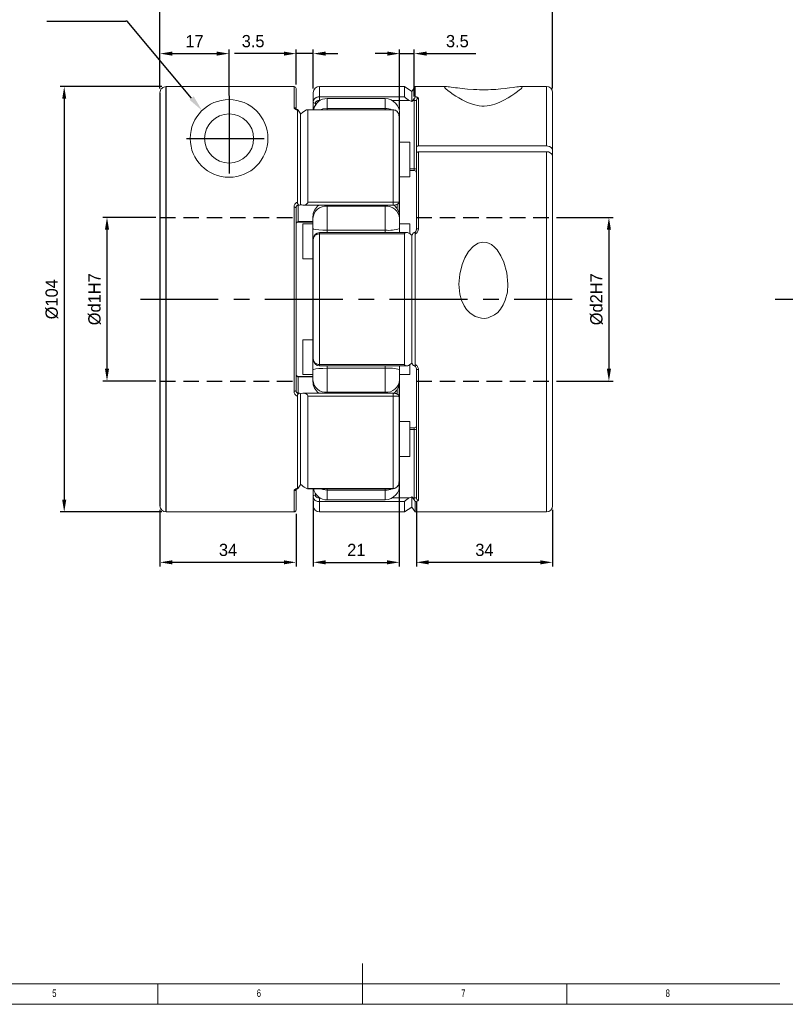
# Model space of a CAD drawing. Header units: millimetres. Extents: x 5 to 589, y 5 to 415.
# Tile 2 of 4: x 213 to 400, y 5 to 246. Entities that reach past the tile are written whole.
import ezdxf

# ---------------------------------------------------------------- set-up
doc = ezdxf.new("R2010")
doc.units = ezdxf.units.MM
doc.header["$LTSCALE"] = 3
doc.header["$PDSIZE"] = -1
doc.linetypes.add('CENTER', pattern=[10.16, 6.35, -1.27, 1.27, -1.27])
doc.linetypes.add('HIDDEN', pattern=[1.905, 1.27, -0.635])
doc.styles.add('SLDTEXTSTYLE0', font='TXT', dxfattribs={"width": 0.75})
doc.dimstyles.new('ISO-25', dxfattribs={"dimtxt": 2.5, "dimasz": 2.5, "dimexe": 1.25, "dimexo": 0.625, "dimtad": 1, "dimtxsty": 'Standard', "dimcen": 2.5, "dimadec": 0, "dimazin": 0, "dimtfac": 1, "dimtmove": 0, "dimatfit": 3, "dimfxl": 0, "dimarcsym": 0})

# ---------------------------------------------------------------- blocks, each defined once
blk = doc.blocks.new('*D3')
at = {"color": 1, "lineweight": -2}
for p, q in [((246.5, 197.37), (233.55, 197.37)), ((234.55, 194.37), (234.55, 160.37)), ((246.5, 157.37), (233.55, 157.37))]:
    blk.add_line(p, q, dxfattribs=at)
at = {"color": 1}
for points in [[(234.05, 194.37), (235.05, 194.37), (234.55, 197.37)], [(234.05, 160.37), (235.05, 160.37), (234.55, 157.37)]]:
    blk.add_solid(points, dxfattribs=at)
at = {"layer": 'Defpoints', "color": 0}
for p in [(247.5, 197.37), (234.55, 157.37), (247.5, 157.37)]:
    blk.add_point(p, dxfattribs=at)
at = {"color": 0, "insert": (231.53, 177.37), "char_height": 3, "attachment_point": 5, "rotation": 90}
blk.add_mtext('%%Cd1H7', dxfattribs=at)
blk = doc.blocks.new('*D4')
at = {"color": 1, "lineweight": -2}
for p, q in [((344.5, 197.37), (358.29, 197.37)), ((357.29, 194.37), (357.29, 160.37)), ((344.5, 157.37), (358.29, 157.37))]:
    blk.add_line(p, q, dxfattribs=at)
at = {"color": 1}
for points in [[(356.79, 194.37), (357.79, 194.37), (357.29, 197.37)], [(356.79, 160.37), (357.79, 160.37), (357.29, 157.37)]]:
    blk.add_solid(points, dxfattribs=at)
at = {"layer": 'Defpoints', "color": 0}
for p in [(343.5, 197.37), (343.5, 157.37), (357.29, 157.37)]:
    blk.add_point(p, dxfattribs=at)
at = {"color": 0, "insert": (354.27, 177.37), "char_height": 3, "attachment_point": 5, "rotation": 90}
blk.add_mtext('%%cd2H7', dxfattribs=at)
blk = doc.blocks.new('*D5')
at = {"color": 1, "lineweight": -2}
for p, q in [((248, 229.37), (223.09, 229.37)), ((224.09, 226.37), (224.09, 128.38)), ((248, 125.38), (223.09, 125.38))]:
    blk.add_line(p, q, dxfattribs=at)
at = {"color": 1}
for points in [[(223.59, 226.37), (224.59, 226.37), (224.09, 229.37)], [(223.59, 128.38), (224.59, 128.38), (224.09, 125.38)]]:
    blk.add_solid(points, dxfattribs=at)
at = {"layer": 'Defpoints', "color": 0}
for p in [(249, 229.37), (224.09, 125.38), (249, 125.38)]:
    blk.add_point(p, dxfattribs=at)
at = {"color": 0, "insert": (221.07, 177.37), "char_height": 3, "attachment_point": 5, "rotation": 90}
blk.add_mtext('%%c104', dxfattribs=at)
blk = doc.blocks.new('*D6')
at = {"color": 1, "lineweight": -2}
for p, q in [((247.5, 125.88), (247.5, 112.05)), ((280.8, 124.88), (280.8, 112.05)), ((277.8, 113.05), (250.5, 113.05))]:
    blk.add_line(p, q, dxfattribs=at)
at = {"color": 1}
for points in [[(250.5, 113.55), (250.5, 112.55), (247.5, 113.05)], [(277.8, 113.55), (277.8, 112.55), (280.8, 113.05)]]:
    blk.add_solid(points, dxfattribs=at)
at = {"layer": 'Defpoints', "color": 0}
for p in [(247.5, 126.88), (280.8, 125.88), (247.5, 113.05)]:
    blk.add_point(p, dxfattribs=at)
at = {"color": 0, "insert": (264.15, 116.08), "char_height": 3, "attachment_point": 5}
blk.add_mtext('34', dxfattribs=at)
blk = doc.blocks.new('*D7')
at = {"color": 1, "lineweight": -2}
for p, q in [((310.2, 127.78), (310.2, 112.05)), ((343.5, 125.88), (343.5, 112.05)), ((340.5, 113.05), (313.2, 113.05))]:
    blk.add_line(p, q, dxfattribs=at)
at = {"color": 1}
for points in [[(313.2, 113.55), (313.2, 112.55), (310.2, 113.05)], [(340.5, 113.55), (340.5, 112.55), (343.5, 113.05)]]:
    blk.add_solid(points, dxfattribs=at)
at = {"layer": 'Defpoints', "color": 0}
for p in [(310.2, 128.78), (343.5, 126.88), (310.2, 113.05)]:
    blk.add_point(p, dxfattribs=at)
at = {"color": 0, "insert": (326.85, 116.08), "char_height": 3, "attachment_point": 5}
blk.add_mtext('34', dxfattribs=at)
blk = doc.blocks.new('*D8')
at = {"color": 1, "lineweight": -2}
for p, q in [((247.5, 228.87), (247.5, 250.04)), ((250.5, 249.04), (340.5, 249.04)), ((343.5, 228.88), (343.5, 250.04))]:
    blk.add_line(p, q, dxfattribs=at)
at = {"color": 1}
for points in [[(250.5, 249.54), (250.5, 248.54), (247.5, 249.04)], [(340.5, 249.54), (340.5, 248.54), (343.5, 249.04)]]:
    blk.add_solid(points, dxfattribs=at)
at = {"layer": 'Defpoints', "color": 0}
for p in [(343.5, 249.04), (247.5, 227.87), (343.5, 227.88)]:
    blk.add_point(p, dxfattribs=at)
at = {"color": 0, "insert": (295.5, 252.06), "char_height": 3, "attachment_point": 5}
blk.add_mtext('94', dxfattribs=at)
blk = doc.blocks.new('*D9')
at = {"color": 1, "lineweight": -2}
for p, q in [((280.8, 229.87), (280.8, 238.42)), ((285, 228.88), (285, 238.42)), ((277.8, 237.42), (265.76, 237.42)), ((285, 237.42), (280.8, 237.42)), ((288, 237.42), (291, 237.42))]:
    blk.add_line(p, q, dxfattribs=at)
at = {"color": 1}
for points in [[(277.8, 237.92), (277.8, 236.92), (280.8, 237.42)], [(288, 237.92), (288, 236.92), (285, 237.42)]]:
    blk.add_solid(points, dxfattribs=at)
at = {"layer": 'Defpoints', "color": 0}
for p in [(280.8, 237.42), (280.8, 228.87), (285, 227.88)]:
    blk.add_point(p, dxfattribs=at)
at = {"color": 0, "insert": (270.28, 240.45), "char_height": 3, "attachment_point": 5}
blk.add_mtext('3.5', dxfattribs=at)
blk = doc.blocks.new('*D10')
at = {"color": 1, "lineweight": -2}
for p, q in [((306.11, 223.74), (306.11, 238.42)), ((309.7, 226.97), (309.7, 238.42)), ((303.11, 237.42), (300.11, 237.42)), ((306.11, 237.42), (309.7, 237.42)), ((312.7, 237.42), (324.75, 237.42))]:
    blk.add_line(p, q, dxfattribs=at)
at = {"color": 1}
for points in [[(303.11, 237.92), (303.11, 236.92), (306.11, 237.42)], [(312.7, 237.92), (312.7, 236.92), (309.7, 237.42)]]:
    blk.add_solid(points, dxfattribs=at)
at = {"layer": 'Defpoints', "color": 0}
for p in [(309.7, 237.42), (309.7, 225.97), (306.11, 222.74)]:
    blk.add_point(p, dxfattribs=at)
at = {"color": 0, "insert": (320.23, 240.45), "char_height": 3, "attachment_point": 5}
blk.add_mtext('3.5', dxfattribs=at)
blk = doc.blocks.new('*D11')
at = {"color": 1, "lineweight": -2}
for p, q in [((306.03, 131.91), (306.03, 112.05)), ((285, 128.07), (285, 112.05)), ((288, 113.05), (303.03, 113.05))]:
    blk.add_line(p, q, dxfattribs=at)
at = {"color": 1}
for points in [[(288, 113.55), (288, 112.55), (285, 113.05)], [(303.03, 113.55), (303.03, 112.55), (306.03, 113.05)]]:
    blk.add_solid(points, dxfattribs=at)
at = {"layer": 'Defpoints', "color": 0}
for p in [(306.03, 132.91), (285, 129.07), (306.03, 113.05)]:
    blk.add_point(p, dxfattribs=at)
at = {"color": 0, "insert": (295.52, 116.08), "char_height": 3, "attachment_point": 5}
blk.add_mtext('21', dxfattribs=at)
blk = doc.blocks.new('*D12')
at = {"color": 1, "lineweight": -2}
for p, q in [((247.5, 228.87), (247.5, 238.42)), ((264.4, 227.18), (264.4, 238.42)), ((250.5, 237.42), (261.4, 237.42))]:
    blk.add_line(p, q, dxfattribs=at)
at = {"color": 1}
for points in [[(250.5, 237.92), (250.5, 236.92), (247.5, 237.42)], [(261.4, 237.92), (261.4, 236.92), (264.4, 237.42)]]:
    blk.add_solid(points, dxfattribs=at)
at = {"layer": 'Defpoints', "color": 0}
for p in [(264.4, 237.42), (247.5, 227.87), (264.4, 226.18)]:
    blk.add_point(p, dxfattribs=at)
at = {"color": 0, "insert": (255.95, 240.45), "char_height": 3, "attachment_point": 5}
blk.add_mtext('17', dxfattribs=at)

msp = doc.modelspace()

# ---------------------------------------------------------------- linework, layer by layer
at = {"color": 1, "linetype": 'ByBlock', "lineweight": -2}
msp.add_line((239.5182, 245.3129), (239.1582, 245.3129), dxfattribs=at)
at = {"color": 7, "linetype": 'Continuous', "lineweight": 15}
for p, q in [((249.0047, 229.3672), (280.3047, 229.3672)), ((280.3047, 224.25), (280.3047, 229.3672)), ((280.8047, 223.8558), (280.8047, 228.8671)), ((307.3132, 229.3768), (286.5047, 229.3768)), ((286.5047, 229.3768), (286.5047, 226.8677)), ((309.1047, 228.1768), (307.3132, 229.3768)), ((307.3132, 229.3768), (307.3132, 226.8677)), ((309.9085, 229.3768), (309.1047, 228.1768)), ((317.4645, 229.3768), (309.9085, 229.3768)), ((342.0047, 229.3768), (335.7605, 229.3768)), ((342.0047, 229.3768), (342.0047, 214.8467)), ((285.0047, 225.6847), (285.0047, 227.8768)), ((286.5047, 226.8677), (286.5047, 225.9656)), ((286.5047, 226.8677), (307.3132, 226.8677)), ((288.4047, 224.0227), (288.4047, 226.4504)), ((288.4047, 226.4504), (302.6047, 226.4504)), ((302.6047, 224.0227), (302.6047, 226.4504)), ((309.7047, 226.4348), (309.7047, 225.9656)), ((310.7047, 226.4413), (310.7047, 214.8467)), ((285.5047, 224.668), (285.5047, 225.273)), ((302.6047, 224.0227), (288.4047, 224.0227)), ((288.4047, 223.711), (288.4047, 224.0227)), ((302.6047, 223.711), (302.6047, 224.0227)), ((304.2943, 225.9656), (308.5436, 225.9656)), ((308.5436, 225.9656), (309.1047, 225.7057)), ((309.3565, 225.9656), (309.7047, 225.9656)), ((309.7047, 209.2343), (309.7047, 225.9656)), ((282.4659, 223.0943), (281.9047, 222.6176)), ((304.5047, 223.711), (283.6096, 223.711)), ((283.6963, 201.0884), (283.6963, 223.656)), ((304.5047, 223.656), (283.6963, 223.656)), ((304.5047, 223.656), (304.5047, 223.711)), ((304.5047, 201.0884), (304.5047, 223.656)), ((306.0047, 221.9423), (306.0047, 201.1289)), ((306.1047, 221.5631), (306.1047, 222.5878)), ((306.1047, 200.8347), (306.1047, 221.5631)), ((308.6047, 215.8103), (306.1047, 215.8103)), ((308.6047, 213.1867), (308.6047, 215.8103)), ((310.2047, 214.493), (310.2047, 194.2887)), ((342.0047, 214.8467), (310.7047, 214.8467)), ((308.6047, 207.3103), (308.6047, 213.1867)), ((310.7047, 213.4324), (342.0047, 213.4324)), ((342.0047, 213.4324), (342.0047, 125.3768)), ((343.5047, 192.7039), (343.5047, 213.7858)), ((306.1047, 207.3103), (308.6047, 207.3103)), ((306.1047, 203.3768), (306.1047, 207.3103)), ((309.7047, 209.2343), (308.6047, 209.2343)), ((308.6047, 208.8069), (309.7047, 208.8069)), ((309.7047, 208.8069), (309.7047, 209.2343)), ((306.1047, 201.8927), (306.1047, 203.3768)), ((280.8047, 198.0526), (280.8047, 199.8395)), ((281.3047, 200.3604), (281.3047, 200.5385)), ((281.3047, 200.3604), (281.587, 200.3604)), ((281.3047, 200.3604), (281.3047, 196.3495)), ((282.6217, 200.3604), (304.5047, 200.3604)), ((283.6963, 201.0884), (304.5047, 201.0884)), ((288.4047, 200.1314), (288.4047, 200.3604)), ((288.4047, 194.2704), (288.4047, 200.1314)), ((302.6047, 200.1314), (288.4047, 200.1314)), ((302.6047, 200.1314), (302.6047, 200.3604)), ((302.6047, 194.2704), (302.6047, 200.1314)), ((304.5047, 201.0884), (304.5047, 200.3636)), ((304.5047, 200.3636), (304.5047, 200.3604)), ((305.5047, 200.6216), (305.5047, 199.4864)), ((306.1047, 195.7861), (306.1047, 200.8347)), ((280.8047, 199.6749), (280.8047, 155.0787)), ((280.8047, 198.0526), (280.8047, 195.7945)), ((284.9047, 197.5268), (284.9047, 197.1286)), ((306.1047, 197.1286), (306.1047, 197.5268)), ((280.8047, 195.7507), (280.8047, 159.0029)), ((284.9047, 196.3495), (281.3047, 196.3495)), ((281.3047, 196.3495), (281.3047, 196.2507)), ((281.3047, 196.2507), (284.9047, 196.2507)), ((284.9047, 195.7861), (282.4047, 195.7861)), ((282.4047, 195.7861), (282.4047, 187.2861)), ((284.9047, 197.1286), (284.9047, 194.6546)), ((284.9047, 196.2507), (284.9047, 195.7861)), ((306.1047, 194.6546), (306.1047, 197.1286)), ((308.6047, 195.7861), (306.1047, 195.7861)), ((308.6047, 193.42), (308.6047, 195.7861)), ((284.9047, 194.6546), (284.9047, 185.6525)), ((307.8284, 193.6811), (286.5047, 193.681)), ((286.5047, 193.3345), (286.5047, 193.681)), ((286.5047, 193.3345), (286.5047, 161.4191)), ((307.3132, 193.3345), (286.5047, 193.3345)), ((302.6047, 194.2704), (288.4047, 194.2704)), ((288.4047, 193.6811), (288.4047, 194.2704)), ((302.6047, 193.6811), (302.6047, 194.2704)), ((306.1047, 193.6811), (306.1047, 194.6546)), ((307.3132, 193.3345), (307.3132, 161.4191)), ((309.7047, 193.6809), (309.7047, 193.6792)), ((343.5047, 163.4639), (343.5047, 192.7121)), ((285.0047, 162.6595), (285.0047, 192.0941)), ((282.4047, 187.2861), (284.9047, 187.2861)), ((284.9047, 186.0355), (284.9047, 168.7181)), ((284.9047, 169.1011), (284.9047, 160.099)), ((284.9047, 167.4675), (282.4047, 167.4675)), ((282.4047, 167.4675), (282.4047, 158.9675)), ((286.5047, 161.4191), (307.3132, 161.4191)), ((286.5047, 161.4191), (286.5047, 161.0725)), ((308.5436, 161.3112), (309.1047, 161.7256)), ((308.6047, 158.9675), (308.6047, 161.3435)), ((343.5047, 162.0497), (343.5047, 163.4639)), ((343.5047, 156.6768), (343.5047, 162.0497)), ((280.8047, 158.9133), (280.8047, 156.701)), ((282.4047, 158.9675), (284.9047, 158.9675)), ((284.9047, 160.099), (284.9047, 157.625)), ((284.9047, 158.9675), (284.9047, 158.5029)), ((286.5047, 161.0725), (307.8286, 161.0725)), ((288.4047, 160.4831), (288.4047, 161.0725)), ((288.4047, 154.6222), (288.4047, 160.4831)), ((302.6047, 160.4831), (288.4047, 160.4831)), ((302.6047, 160.4831), (302.6047, 161.0725)), ((302.6047, 154.6222), (302.6047, 160.4831)), ((306.1047, 160.099), (306.1047, 161.0725)), ((306.1047, 157.625), (306.1047, 160.099)), ((306.1047, 158.9675), (308.6047, 158.9675)), ((306.1047, 153.9189), (306.1047, 158.9675)), ((309.6775, 161.0725), (309.7047, 161.0726)), ((309.7047, 161.0744), (309.7047, 161.0726)), ((310.2047, 156.6768), (310.2047, 160.4062)), ((310.2047, 128.784), (310.2047, 160.3183)), ((280.8047, 155.0787), (280.8047, 156.701)), ((284.9047, 158.5029), (281.3047, 158.5029)), ((281.3047, 158.5029), (281.3047, 158.4041)), ((281.3047, 158.4041), (281.3047, 154.3932)), ((281.3047, 158.4041), (284.9047, 158.4041)), ((284.9047, 157.625), (284.9047, 157.2268)), ((306.1047, 157.2268), (306.1047, 157.625)), ((281.5871, 154.3932), (281.3047, 154.3932)), ((281.3047, 154.3898), (281.3047, 154.3932)), ((281.3047, 154.2151), (281.3047, 154.3898)), ((304.5047, 154.3932), (282.6156, 154.3932)), ((302.6047, 154.6222), (288.4047, 154.6222)), ((288.4047, 154.3932), (288.4047, 154.6222)), ((302.6047, 154.3932), (302.6047, 154.6222)), ((304.5047, 154.39), (304.5047, 154.3932)), ((304.5047, 153.6652), (304.5047, 154.39)), ((305.5047, 155.2672), (305.5047, 154.1042)), ((283.6963, 153.6652), (304.5047, 153.6652)), ((283.6963, 131.0976), (283.6963, 153.6652)), ((304.5047, 131.0976), (304.5047, 153.6652)), ((306.0047, 153.6246), (306.0047, 132.8113)), ((306.1047, 133.1905), (306.1047, 153.9189)), ((306.1047, 151.3768), (306.1047, 152.8609)), ((306.1047, 147.4433), (306.1047, 151.3768)), ((308.6047, 147.4433), (306.1047, 147.4433)), ((308.6047, 144.8197), (308.6047, 147.4433)), ((309.7047, 145.9467), (308.6047, 145.9467)), ((308.6047, 145.5193), (309.7047, 145.5193)), ((308.6047, 138.9433), (308.6047, 144.8197)), ((309.7047, 145.5193), (309.7047, 145.9467)), ((309.7047, 128.788), (309.7047, 145.5193)), ((343.5047, 126.8768), (343.5047, 141.6679)), ((306.1047, 138.9433), (308.6047, 138.9433)), ((306.1047, 132.1658), (306.1047, 133.1905)), ((280.8047, 130.9543), (280.8047, 125.8768)), ((283.6116, 131.0426), (304.5047, 131.0426)), ((304.5047, 131.0976), (283.6963, 131.0976)), ((285.5047, 129.4805), (285.5047, 130.0014)), ((288.4047, 130.7309), (288.4047, 131.0426)), ((302.6047, 130.7309), (288.4047, 130.7309)), ((288.4047, 128.3032), (288.4047, 130.7309)), ((302.6047, 130.7309), (302.6047, 131.0426)), ((302.6047, 128.3032), (302.6047, 130.7309)), ((304.5047, 131.0976), (304.5047, 131.0426)), ((285.0047, 126.8768), (285.0047, 129.0689)), ((286.5047, 127.8859), (286.5047, 128.788)), ((286.5047, 127.8859), (307.3132, 127.8859)), ((286.5047, 127.8859), (286.5047, 125.3768)), ((302.6047, 128.3032), (288.4047, 128.3032)), ((308.5436, 128.788), (304.2584, 128.788)), ((307.3132, 127.8859), (307.3132, 125.3768)), ((309.1047, 129.0479), (308.5436, 128.788)), ((309.7047, 128.788), (309.3565, 128.788)), ((309.7047, 128.788), (309.7047, 128.3188)), ((309.9085, 127.8944), (309.9085, 125.3768)), ((249.0047, 125.3768), (280.3047, 125.3768)), ((286.5047, 125.3768), (307.3132, 125.3768)), ((307.3132, 125.3768), (309.1047, 126.5768)), ((309.1047, 126.5768), (309.9085, 125.3768)), ((309.9085, 125.3768), (342.0047, 125.3768))]:
    msp.add_line(p, q, dxfattribs=at)
for p, q in [((249.0047, 125.3768), (249.0047, 229.3672)), ((247.5047, 227.8669), (247.5047, 126.8768))]:
    msp.add_line(p, q)
at = {"color": 1, "linetype": 'CENTER'}
for p, q in [((264.4047, 227.1268), (264.4047, 206.2268)), ((253.9547, 216.6768), (274.8547, 216.6768)), ((242.7047, 177.3718), (348.3047, 177.3718)), ((397.9722, 177.3768), (512.3722, 177.3768))]:
    msp.add_line(p, q, dxfattribs=at)
at = {"color": 5, "linetype": 'HIDDEN'}
for p, q in [((247.5047, 197.3718), (281.3047, 197.3718)), ((310.2047, 197.3718), (343.5047, 197.3718)), ((247.5047, 157.3718), (281.3047, 157.3718)), ((310.2047, 157.3718), (343.5047, 157.3718))]:
    msp.add_line(p, q, dxfattribs=at)
at = {"color": 7, "linetype": 'Continuous', "lineweight": 0}
for p, q in [((297, 5), (297, 15)), ((10, 10), (399.0549, 10)), ((247, 5), (247, 10)), ((347, 5), (347, 10)), ((5, 5), (589, 5))]:
    msp.add_line(p, q, dxfattribs=at)
at = {"color": 1, "linetype": 'ByBlock', "lineweight": -2}
for points in [[(219.8249, 245.3129), (239.1582, 245.3129)], [(255.2327, 226.5616), (239.5182, 245.3129)]]:
    msp.add_lwpolyline(points, dxfattribs=at)
at = {"color": 7, "linetype": 'Continuous', "lineweight": 15, "flags": 128}
for points in [[(309.9085, 229.3768), (309.9085, 229.3558), (309.9085, 229.1881), (309.9085, 228.8533), (309.9085, 228.3523), (309.9085, 227.6869), (309.9085, 226.8592)], [(336.1047, 229.2442), (336.0267, 229.0744), (335.8021, 228.8354), (335.438, 228.5247), (334.9462, 228.1482), (334.3234, 227.7039), (333.5757, 227.2021), (332.6836, 226.6439), (331.6326, 226.0477), (331.1363, 225.7929), (330.5993, 225.5391), (330.008, 225.2888), (329.3551, 225.0515), (328.792, 224.8828), (328.1734, 224.7388), (327.5152, 224.636), (326.7967, 224.5856), (326.1773, 224.5949), (325.551, 224.6538), (324.1995, 224.9439), (323.6685, 225.1146), (322.7014, 225.4984), (322.2598, 225.702), (321.3738, 226.1572), (320.5859, 226.6079), (319.8752, 227.0467), (319.2434, 227.4602), (318.4964, 227.9786), (317.8937, 228.428), (317.4415, 228.8041), (317.1705, 229.0912), (317.1047, 229.2442), (317.1539, 229.3276), (317.3095, 229.3705), (317.5898, 229.3727), (318.0097, 229.3343), (318.3459, 229.2916), (318.7451, 229.2358), (319.2172, 229.1677), (319.7613, 229.0901), (320.2538, 229.0226), (320.7951, 228.9527), (321.3937, 228.8816), (322.0418, 228.8124), (322.7086, 228.7502), (324.1761, 228.6472), (324.9692, 228.6112), (325.6455, 228.5916), (327.0427, 228.5834), (327.7531, 228.596), (328.3889, 228.6169), (329.6412, 228.6842), (330.2487, 228.7292), (330.8308, 228.7798), (331.927, 228.8943), (332.435, 228.9553), (332.9438, 229.021), (333.8499, 229.1471), (334.2446, 229.2041), (334.7412, 229.2748), (335.1556, 229.3291), (335.4943, 229.3641), (335.7541, 229.3768), (335.9109, 229.3693), (336.0199, 229.345), (336.0839, 229.3033), (336.1047, 229.2442)], [(309.1047, 228.1768), (309.1047, 228.1562), (309.1047, 227.9916), (309.1047, 227.6629), (309.1047, 227.1712), (309.1047, 226.5181), (309.1047, 225.7057)], [(281.1551, 223.7191), (281.0354, 223.7392), (280.8653, 223.8013), (280.7807, 223.8774), (280.7696, 223.9652)], [(288.4047, 224.0227), (287.3233, 223.9023), (286.7848, 223.711)], [(281.101, 223.6687), (281.1134, 223.7148), (281.1521, 223.7198), (281.2077, 223.6859), (281.3047, 223.5936)], [(281.101, 201.0635), (281.101, 203.6537), (281.101, 206.1591), (281.101, 208.5716), (281.101, 210.8835), (281.101, 213.0872), (281.101, 215.1758), (281.101, 217.1424), (281.101, 218.9807), (281.101, 220.6848), (281.101, 222.2491), (281.101, 223.6687)], [(281.9047, 200.4834), (281.9047, 203.0207), (281.9047, 205.4749), (281.9047, 207.838), (281.9047, 210.1024), (281.9047, 212.2607), (281.9047, 214.3059), (281.9047, 216.2313), (281.9047, 218.0309), (281.9047, 219.6986), (281.9047, 221.2292), (281.9047, 222.6176)], [(283.6963, 223.656), (283.682, 223.692), (283.6436, 223.7088), (283.5457, 223.7033), (283.3408, 223.6372), (282.9625, 223.4444), (282.6123, 223.211), (282.4659, 223.0943)], [(310.2047, 214.493), (310.2329, 214.6101), (310.3143, 214.714), (310.4398, 214.7929), (310.5951, 214.838), (310.7047, 214.8467)], [(343.5047, 213.7858), (343.4202, 214.137), (343.1759, 214.4486), (342.7996, 214.6854), (342.3337, 214.8208), (342.0047, 214.8467)], [(310.7047, 213.4324), (310.5393, 213.4125), (310.3924, 213.355), (310.2808, 213.2663), (310.217, 213.1565), (310.2047, 213.0788)], [(310.7047, 213.4324), (310.7047, 211.3744), (310.7047, 209.2189), (310.7047, 206.972), (310.7047, 204.6402), (310.7047, 202.2302), (310.7047, 199.7489), (310.7047, 197.2034), (310.7047, 194.601)], [(342.0047, 213.4324), (342.5012, 213.3727), (342.9416, 213.2001), (343.2765, 212.9341), (343.4681, 212.6047), (343.5047, 212.3716)], [(280.3047, 154.8623), (280.3047, 157.5198), (280.3047, 160.2395), (280.3047, 163.013), (280.3047, 165.8314), (280.3047, 168.6859), (280.3047, 171.5677), (280.3047, 174.4677), (280.3047, 177.3768), (280.3047, 180.2859), (280.3047, 183.1859), (280.3047, 186.0677), (280.3047, 188.9222), (280.3047, 191.7406), (280.3047, 194.5141), (280.3047, 197.2338), (280.3047, 199.8913)], [(280.8047, 199.6749), (280.7951, 199.7171), (280.7667, 199.7577), (280.7205, 199.7951), (280.6583, 199.8279), (280.5825, 199.8549), (280.4961, 199.8749), (280.4023, 199.8872), (280.3047, 199.8913)], [(280.7696, 199.7545), (280.9295, 200.1415), (281.0863, 200.2919)], [(281.3047, 200.5385), (281.3724, 200.4652), (281.4444, 200.4087), (281.5094, 200.3756), (281.5742, 200.3608), (281.6146, 200.3626), (281.653, 200.3742)], [(282.4659, 200.3742), (282.7813, 200.3748), (283.2226, 200.5278), (283.4543, 200.6848), (283.6149, 200.8604), (283.6698, 200.9621), (283.6957, 201.0704), (283.6963, 201.0884)], [(304.5047, 200.3637), (304.8406, 200.3824), (305.1382, 200.43), (305.5974, 200.597), (305.8799, 200.8461), (305.9813, 201.1283)], [(306.1047, 200.8347), (306.1047, 200.8356), (306.0934, 200.8757), (306.045, 200.9284), (305.9629, 200.9771)], [(306.0047, 198.0193), (306.0047, 198.5497), (306.0047, 199.0859), (306.0047, 199.335), (306.0047, 199.4547), (306.0047, 199.5133), (306.0047, 199.5279), (306.0047, 199.5315), (306.0047, 199.5333), (306.0047, 199.5334), (306.0047, 199.5335), (306.0047, 199.5335), (306.0047, 199.5335), (306.0047, 199.5335), (306.0047, 199.5405), (306.0047, 199.5877), (306.0047, 199.7289), (306.0047, 199.9455), (306.0047, 200.24), (306.0047, 200.4527), (306.0047, 200.6587), (306.0047, 200.8386), (306.0047, 200.9867), (306.0047, 201.1289)], [(288.4047, 194.2704), (287.3233, 194.2872), (286.3649, 194.3356), (285.5968, 194.4142), (285.0781, 194.5249), (284.9048, 194.6532), (284.9047, 194.6546)], [(308.5436, 193.4424), (308.3972, 193.5346), (308.2018, 193.6179), (307.9977, 193.6675), (307.7907, 193.6804), (307.5856, 193.6468), (307.465, 193.5918), (307.3654, 193.4992), (307.3248, 193.4159), (307.3132, 193.3345)], [(309.1047, 193.028), (309.1047, 190.2521), (309.1047, 187.4345), (309.1047, 184.5842), (309.1047, 181.7106), (309.1047, 178.823), (309.1047, 175.9306), (309.1047, 173.043), (309.1047, 170.1693), (309.1047, 167.3191), (309.1047, 164.5015), (309.1047, 161.7256)], [(310.2398, 194.4963), (310.1943, 194.227), (310.0865, 193.9564), (310.0045, 193.8391), (309.9083, 193.7492), (309.8067, 193.6966), (309.7047, 193.681)], [(309.9085, 193.3611), (309.896, 193.4865), (309.8574, 193.5874), (309.8018, 193.6461), (309.7047, 193.6792)], [(309.9085, 193.3611), (309.9085, 190.5257), (309.9085, 187.648), (309.9085, 184.7371), (309.9085, 181.8025), (309.9085, 178.8536), (309.9085, 175.9), (309.9085, 172.9511), (309.9085, 170.0165), (309.9085, 167.1056), (309.9085, 164.2278), (309.9085, 161.3925)], [(310.2047, 194.4353), (310.2143, 194.4677), (310.2428, 194.4987), (310.289, 194.5274), (310.3512, 194.5525), (310.427, 194.573), (310.5134, 194.5884), (310.6072, 194.5978), (310.7047, 194.601)], [(320.6047, 181.088), (320.8066, 183.5056), (321.3909, 185.8492), (322.065, 187.5014), (322.9709, 189.03), (324.1499, 190.3396), (325.3531, 191.0966), (326.376, 191.346), (327.4292, 191.2431), (328.5531, 190.7226), (329.2994, 190.1237), (329.9445, 189.418), (330.8938, 187.9855), (331.614, 186.4179), (332.3508, 183.805), (332.6047, 181.088), (332.4501, 179.0694), (331.9524, 177.1083), (331.4495, 175.9695), (330.7813, 174.9214), (330.1109, 174.1695), (329.3285, 173.5368), (327.7985, 172.8382), (326.9626, 172.6971), (326.115, 172.7084), (324.6122, 173.1257), (323.271, 174.0096), (322.4996, 174.8303), (321.8708, 175.7669), (321.2414, 177.153), (320.8388, 178.6236), (320.6047, 181.088)], [(307.3132, 161.4191), (307.3319, 161.3166), (307.3806, 161.2346), (307.3946, 161.219), (307.4733, 161.1567), (307.5668, 161.1131), (307.7119, 161.0796), (307.8677, 161.0733), (308.0856, 161.1031), (308.3093, 161.1768), (308.5436, 161.3112)], [(309.9085, 161.3925), (309.896, 161.2671), (309.8573, 161.1661), (309.8018, 161.1075), (309.7047, 161.0744)], [(288.4047, 160.4831), (287.3233, 160.4664), (286.3649, 160.418), (285.5968, 160.3394), (285.0781, 160.2287), (284.9048, 160.1004), (284.9047, 160.099)], [(309.7047, 161.0725), (309.7705, 161.0659), (309.8438, 161.0408), (309.926, 160.9892), (310.0119, 160.9052), (310.1643, 160.6356), (310.2398, 160.2573)], [(310.7047, 160.1526), (310.6072, 160.1558), (310.5134, 160.1652), (310.427, 160.1805), (310.3512, 160.2011), (310.289, 160.2262), (310.2428, 160.2549), (310.2143, 160.2859), (310.2047, 160.3183)], [(310.7047, 160.1526), (310.7047, 157.4347), (310.7047, 154.7793), (310.7047, 152.1946), (310.7047, 149.6889), (310.7047, 147.2698), (310.7047, 144.945), (310.7047, 142.7219), (310.7047, 140.6072), (310.7047, 138.6078), (310.7047, 136.7298), (310.7047, 134.9791), (310.7047, 133.3611), (310.7047, 131.8811), (310.7047, 130.5435), (310.7047, 129.3527), (310.7047, 128.3123)], [(280.3047, 154.8623), (280.4023, 154.8664), (280.4961, 154.8787), (280.5825, 154.8987), (280.6583, 154.9257), (280.7205, 154.9585), (280.7667, 154.9959), (280.7951, 155.0365), (280.8047, 155.0787)], [(281.0322, 154.5135), (280.9294, 154.6122), (280.7696, 154.9991)], [(281.9047, 132.136), (281.9047, 133.5244), (281.9047, 135.055), (281.9047, 136.7227), (281.9047, 138.5222), (281.9047, 140.4477), (281.9047, 142.4929), (281.9047, 144.6512), (281.9047, 146.9156), (281.9047, 149.2787), (281.9047, 151.7329), (281.9047, 154.2702)], [(283.6963, 153.6652), (283.682, 153.7568), (283.6436, 153.8465), (283.5457, 153.9807), (283.3408, 154.1546), (282.9625, 154.3354), (282.5655, 154.3919), (282.4659, 154.3794)], [(305.9816, 153.6252), (305.9678, 153.742), (305.9202, 153.8613), (305.7015, 154.0927), (305.2527, 154.2899), (304.9134, 154.359), (304.5047, 154.3899)], [(281.101, 131.0849), (281.101, 132.5045), (281.101, 134.0688), (281.101, 135.7729), (281.101, 137.6112), (281.101, 139.5778), (281.101, 141.6664), (281.101, 143.8701), (281.101, 146.182), (281.101, 148.5945), (281.101, 151.0999), (281.101, 153.6901)], [(306.1047, 153.9189), (306.1047, 153.9179), (306.0935, 153.8781), (305.9556, 153.7725)], [(306.1047, 133.1905), (306.1047, 133.1823), (305.9558, 132.6303)], [(280.3047, 125.3768), (280.3047, 125.4582), (280.3047, 125.7023), (280.3047, 126.1082), (280.3047, 126.6747), (280.3047, 127.4), (280.3047, 128.2818), (280.3047, 129.3175), (280.3047, 130.5036)], [(280.7696, 130.7884), (280.7806, 130.876), (280.8654, 130.9523), (281.0358, 131.0145), (281.1551, 131.0345)], [(281.101, 131.0849), (281.1134, 131.0389), (281.1521, 131.0338), (281.2077, 131.0677), (281.3047, 131.16)], [(282.4659, 131.6593), (282.7813, 131.4233), (283.2226, 131.1693), (283.4535, 131.0747), (283.5943, 131.0435), (283.6623, 131.0498), (283.6924, 131.0765), (283.6963, 131.0976)], [(288.4047, 130.7309), (287.3233, 130.8513), (286.7848, 131.0426)], [(309.1047, 129.0479), (309.1047, 128.2355), (309.1047, 127.5824), (309.1047, 127.0907), (309.1047, 126.762), (309.1047, 126.5974), (309.1047, 126.5768)]]:
    msp.add_lwpolyline(points, dxfattribs=at)
at = {"color": 7, "linetype": 'Continuous', "lineweight": 15}
for radius in [9.5, 6]:
    msp.add_circle((264.4047, 216.6768), radius, dxfattribs=at)
for centre, radius, start, end in [((249.0049, 227.8671), 1.5001, 90.004545, 180.006367), ((280.3047, 228.8671), 0.5, 359.993804, 89.995497), ((286.5047, 227.8768), 1.5, 90, 180), ((342.0047, 227.8768), 1.5, 0, 90), ((288.3553, 223.1397), 3.311, 89.144663, 170.06453), ((302.3886, 222.7375), 3.7192, 357.694003, 86.667992), ((309.6465, 228.7599), 3.0041, 219.03947, 248.459645), ((307.1169, 227.9916), 3.02, 317.866739, 328.969415), ((308.7213, 227.1681), 1.2268, 323.289117, 345.413555), ((310.691, 225.955), 0.4865, 88.384621, 178.287947), ((280.3218, 223.756), 0.4943, 25.166635, 91.977936), ((285.4645, 225.7336), 0.4623, 186.074324, 274.997838), ((302.6491, 219.4863), 4.5365, 68.629765, 90.560048), ((334.0801, 201.7645), 34.5969, 135.611931, 136.211216), ((279.6226, 222.0492), 2.2836, 27.237119, 42.554985), ((438.4839, 305.611), 177.2144, 207.751143, 207.925459), ((304.4178, 222.1467), 1.5666, 3.454154, 86.819029), ((304.4422, 221.5704), 1.6625, 359.74645, 20.85215), ((309.8271, 208.3185), 0.924, 65.876587, 97.610399), ((309.7047, 208.3069), 0.5, 0, 90), ((281.2935, 200.0296), 0.3343, 88.075568, 128.29965), ((281.9249, 201.0812), 0.8242, 181.231583, 221.191294), ((284.6974, 193.6986), 7.337, 112.372583, 114.515756), ((276.5039, 171.2273), 29.7504, 78.439641, 79.540693), ((288.4047, 197.5268), 3.5, 125.557057, 180), ((288.1197, 196.9225), 3.2216, 84.924133, 176.332667), ((302.8569, 196.8842), 3.257, 4.302773, 94.440427), ((302.6047, 197.5268), 3.5, 0, 56.1218), ((281.2602, 195.8929), 0.4588, 84.427561, 173.047712), ((281.3047, 195.7507), 0.5, 90, 180), ((286.5574, 192.1441), 1.5378, 91.963959, 173.943327), ((303.5368, 201.9141), 7.7002, 263.047398, 289.4803), ((343.3939, 240.0584), 58.2031, 233.218057, 233.904747), ((272.011, 215.8526), 43.5535, 328.395105, 329.032905), ((309.7319, 193.2648), 0.4152, 93.750868, 154.691243), ((288.4047, 185.6525), 3.5, 180, 193.729133), ((288.4047, 169.1011), 3.5, 166.270867, 180), ((286.56, 162.6125), 1.5409, 186.133259, 267.945786), ((271.9659, 138.8736), 43.6063, 30.967485, 31.604513), ((309.7159, 161.4652), 0.391, 203.195325, 268.362557), ((281.3047, 159.0029), 0.5, 180, 270), ((303.5368, 152.8395), 7.7002, 70.5197, 96.952602), ((281.2602, 158.8607), 0.4588, 186.952325, 275.572437), ((288.1197, 157.8311), 3.2216, 183.667333, 275.075867), ((288.4047, 157.2268), 3.5, 180, 234.442943), ((302.8569, 157.8694), 3.257, 265.559573, 355.697227), ((302.6047, 157.2268), 3.5, 304.21837, 0), ((281.3006, 154.743), 0.3531, 220.531946, 270.66951), ((281.9249, 153.6724), 0.8242, 138.808753, 178.768457), ((281.5971, 154.0466), 0.3375, 80.475885, 150.041729), ((284.7011, 161.0634), 7.3462, 245.485585, 247.626077), ((276.4933, 183.5812), 29.8063, 280.460342, 281.559328), ((309.7047, 146.4467), 0.5, 270, 0), ((309.8271, 146.4351), 0.924, 262.389601, 294.123413), ((304.3969, 132.6277), 1.5887, 273.893416, 355.812039), ((280.3255, 130.9875), 0.4844, 267.538848, 347.384014), ((279.5596, 132.7484), 2.3597, 317.693594, 332.514306), ((438.239, 49.2719), 176.9374, 152.074404, 152.248993), ((151.0806, -22.4229), 202.493, 49.545892, 49.754246), ((288.3932, 131.6942), 3.391, 191.078026, 270.195181), ((302.4102, 131.9965), 3.6984, 273.014442, 2.623563), ((302.7921, 134.2796), 3.5536, 266.978067, 294.370314), ((285.4645, 129.02), 0.4623, 85.002162, 173.925676), ((309.1823, 126.6269), 2.2535, 106.464625, 146.036261), ((334.1654, 153.0717), 34.7157, 223.789809, 224.387044), ((307.2407, 126.8539), 2.8667, 30.732574, 42.431273), ((308.7214, 127.5856), 1.2266, 14.585234, 36.712137), ((310.691, 128.7986), 0.4865, 181.712053, 271.615379), ((249.0047, 126.8768), 1.5, 180, 270), ((280.3047, 125.8768), 0.5, 270, 0), ((286.5047, 126.8768), 1.5, 180, 270), ((342.0047, 126.8768), 1.5, 270, 0)]:
    msp.add_arc(centre, radius, start, end, dxfattribs=at)
for points, knots in [([(280.8047, 228.8671), (280.8047, 228.7754), (280.8047, 228.5921), (280.8047, 227.5592), (280.8047, 226.0334), (280.8047, 224.5426), (280.8047, 223.7993)], [0, 0, 0, 0, 0.25001311, 0.50000186, 0.75071909, 1, 1, 1, 1]), ([(286.5047, 226.8677), (286.3945, 226.8623), (286.1703, 226.8511), (285.8648, 226.7654), (285.5947, 226.639), (285.309, 226.431), (285.059, 226.1104), (285.0227, 225.8257), (285.0047, 225.6847)], [0, 0, 0, 0, 0.13100075, 0.26658804, 0.38814172, 0.52051931, 0.76249473, 1, 1, 1, 1]), ([(309.9085, 226.8592), (309.9717, 226.8522), (310.1011, 226.838), (310.3219, 226.7866), (310.5305, 226.6998), (310.6787, 226.5761), (310.696, 226.4863), (310.7047, 226.4413)], [0, 0, 0, 0, 0.12263123, 0.25111931, 0.50054541, 0.74950898, 1, 1, 1, 1]), ([(343.5047, 213.7858), (343.5047, 214.9357), (343.5047, 216.2664), (343.5047, 217.6317), (343.5047, 218.1125), (343.5047, 218.5827), (343.5047, 219.1998), (343.5047, 220.1686), (343.5047, 221.3531), (343.5047, 222.4984), (343.5047, 223.3788), (343.5047, 224.0358), (343.5047, 224.5041), (343.5047, 224.8047), (343.5047, 224.9703), (343.5047, 225.152), (343.5047, 225.4188), (343.5047, 225.7994), (343.5047, 226.2044), (343.5047, 226.5787), (343.5047, 226.9013), (343.5047, 227.1691), (343.5047, 227.396), (343.5047, 227.5656), (343.5047, 227.7127), (343.5047, 227.8256), (343.5047, 227.8765), (343.5047, 227.8746), (343.5047, 227.8741)], [0, 0, 0, 0, 0.1323311, 0.15313467, 0.17393823, 0.19474181, 0.21554539, 0.25770893, 0.33098128, 0.39414592, 0.44720187, 0.4901483, 0.52298452, 0.54571004, 0.55698567, 0.56112678, 0.58828913, 0.62168732, 0.66028977, 0.70409622, 0.74233492, 0.77938868, 0.81820636, 0.85702375, 0.88521722, 0.93375366, 0.98586227, 1, 1, 1, 1]), ([(281.101, 223.6687), (281.0378, 223.679), (280.9084, 223.7), (280.6876, 223.7753), (280.479, 223.9), (280.3308, 224.0718), (280.3134, 224.1905), (280.3047, 224.25)], [0, 0, 0, 0, 0.12263123, 0.25111931, 0.50054541, 0.74950898, 1, 1, 1, 1]), ([(285.0047, 225.6847), (285.0047, 225.2292), (285.0047, 224.6088), (285.0047, 223.8996), (285.0047, 223.711)], [0, 0, 0, 0, 0.73403532, 1, 1, 1, 1]), ([(285.5047, 225.273), (285.5166, 225.356), (285.5403, 225.5221), (285.7043, 225.7083), (285.8944, 225.8311), (286.0737, 225.9047), (286.2792, 225.9559), (286.4303, 225.9624), (286.5047, 225.9656)], [0, 0, 0, 0, 0.24714043, 0.49517091, 0.62403892, 0.74649582, 0.8751686, 1, 1, 1, 1]), ([(309.7047, 225.9656), (309.7234, 225.9656), (309.7614, 225.9656), (309.8387, 225.966), (309.9703, 225.9671), (310.0995, 225.9692), (310.1886, 225.9706), (310.1993, 225.9699), (310.2047, 225.9696)], [0, 0, 0, 0, 0.046412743, 0.094729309, 0.202054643, 0.443110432, 0.714187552, 1, 1, 1, 1]), ([(310.2047, 214.493), (310.2047, 215.7274), (310.2047, 218.1961), (310.2047, 221.3084), (310.2047, 223.9853), (310.2047, 225.3094), (310.2047, 225.9696)], [0, 0, 0, 0, 0.25001311, 0.50000186, 0.75071909, 1, 1, 1, 1]), ([(304.5047, 223.656), (304.6149, 223.6478), (304.8392, 223.6311), (305.1445, 223.5039), (305.4153, 223.3171), (305.6975, 223.0111), (305.9036, 222.6661), (305.9364, 222.3928), (305.9449, 222.3219)], [0, 0, 0, 0, 0.15460093, 0.31461468, 0.45806662, 0.61429244, 0.89986045, 1, 1, 1, 1]), ([(310.2047, 194.4353), (310.2047, 196.1518), (310.2047, 199.5845), (310.2047, 204.423), (310.2047, 208.9905), (310.2047, 211.7187), (310.2047, 213.0788)], [0, 0, 0, 0, 0.25001311, 0.500001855, 0.750719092, 1, 1, 1, 1]), ([(343.5047, 141.6679), (343.5047, 142.9063), (343.5047, 144.3394), (343.5047, 146.0901), (343.5047, 146.7251), (343.5047, 147.3683), (343.5047, 148.2416), (343.5047, 149.6867), (343.5047, 151.6379), (343.5047, 153.7726), (343.5047, 155.608), (343.5047, 157.1198), (343.5047, 158.2902), (343.5047, 159.0912), (343.5047, 159.5504), (343.5047, 160.0643), (343.5047, 160.8488), (343.5047, 162.061), (343.5047, 163.4892), (343.5047, 164.9908), (343.5047, 166.4848), (343.5047, 167.9253), (343.5047, 169.3811), (343.5047, 170.7308), (343.5047, 172.2095), (343.5047, 173.8635), (343.5047, 175.5078), (343.5047, 178.2392), (343.5047, 181.1602), (343.5047, 184.1372), (343.5047, 185.6183), (343.5047, 186.3565), (343.5047, 186.7249), (343.5047, 186.909), (343.5047, 187.001), (343.5047, 187.0469), (343.5047, 187.0699), (343.5047, 187.0814), (343.5047, 187.0872), (343.5047, 187.09), (343.5047, 187.0915), (343.5047, 187.0922), (343.5047, 187.0926), (343.5047, 187.0927), (343.5047, 187.0928), (343.5047, 187.0929), (343.5047, 187.4319), (343.5047, 188.4112), (343.5047, 189.8112), (343.5047, 191.186), (343.5047, 192.3837), (343.5047, 193.751), (343.5047, 195.1174), (343.5047, 196.614), (343.5047, 198.1618), (343.5047, 199.9079), (343.5047, 201.5861), (343.5047, 203.1415), (343.5047, 204.6644), (343.5047, 205.7691), (343.5047, 206.4628), (343.5047, 206.7879), (343.5047, 207.1499), (343.5047, 207.591), (343.5047, 208.1092), (343.5047, 209.0488), (343.5047, 210.5078), (343.5047, 211.7045), (343.5047, 212.3716)], [0, 0, 0, 0, 0.06532081, 0.07558979, 0.08585877, 0.09612776, 0.10639675, 0.12721145, 0.16338314, 0.19456445, 0.2207549, 0.24195406, 0.25816162, 0.26937731, 0.27494066, 0.27698155, 0.29038916, 0.30687505, 0.32592986, 0.34755346, 0.36642871, 0.38471906, 0.4038801, 0.42304101, 0.43695776, 0.46091615, 0.48663784, 0.50000099, 0.5655681, 0.59837717, 0.61478536, 0.62298936, 0.62709132, 0.62914228, 0.63016776, 0.6306805, 0.63093687, 0.63106505, 0.63112914, 0.63116119, 0.63117721, 0.63118522, 0.63118923, 0.63119123, 0.63119223, 0.63119273, 0.63119298, 0.64442712, 0.66949237, 0.68630047, 0.69900314, 0.71735166, 0.74134562, 0.754625, 0.77895606, 0.80580176, 0.82864939, 0.85149699, 0.87434449, 0.89719182, 0.90236397, 0.90676944, 0.91247069, 0.91946772, 0.92776053, 0.9373491, 0.9650758, 1, 1, 1, 1]), ([(280.3047, 199.8913), (280.3136, 200.014), (280.3314, 200.2594), (280.4785, 200.6066), (280.6876, 200.8543), (280.9084, 201.0022), (281.0378, 201.0434), (281.101, 201.0635)], [0, 0, 0, 0, 0.24962009, 0.49934094, 0.74893652, 0.87736596, 1, 1, 1, 1]), ([(305.9569, 201.127), (305.946, 201.1266), (305.9124, 201.1254), (305.6971, 201.1146), (305.4138, 201.104), (305.1434, 201.0957), (304.8386, 201.0898), (304.6147, 201.0888), (304.5047, 201.0884)], [0, 0, 0, 0, 0.1332136, 0.40847758, 0.55895784, 0.69712712, 0.85116949, 1, 1, 1, 1]), ([(285.0559, 192.3242), (285.0663, 192.3887), (285.0997, 192.5969), (285.3126, 192.8613), (285.5956, 193.0846), (285.8661, 193.2222), (286.1709, 193.3159), (286.3947, 193.3284), (286.5047, 193.3345)], [0, 0, 0, 0, 0.124631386, 0.402620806, 0.554591, 0.694128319, 0.849695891, 1, 1, 1, 1]), ([(310.7047, 194.601), (310.6958, 194.4723), (310.6781, 194.215), (310.5309, 193.8478), (310.3219, 193.5844), (310.1011, 193.4266), (309.9717, 193.3826), (309.9085, 193.3611)], [0, 0, 0, 0, 0.24962009, 0.49934094, 0.74893652, 0.87736596, 1, 1, 1, 1]), ([(286.5047, 161.4191), (286.3945, 161.4252), (286.1703, 161.4377), (285.865, 161.5318), (285.5943, 161.6698), (285.3112, 161.8935), (285.098, 162.16), (285.0647, 162.3701), (285.0541, 162.4364)], [0, 0, 0, 0, 0.14990427, 0.30505692, 0.4441509, 0.59563069, 0.87252337, 1, 1, 1, 1]), ([(309.9085, 161.3925), (309.9717, 161.371), (310.1011, 161.327), (310.3219, 161.1692), (310.5305, 160.906), (310.6787, 160.5393), (310.696, 160.2818), (310.7047, 160.1526)], [0, 0, 0, 0, 0.12263123, 0.25111931, 0.50054541, 0.74950898, 1, 1, 1, 1]), ([(306.0047, 153.6246), (306.0047, 153.6592), (306.0047, 153.7831), (306.0047, 154.0469), (306.0047, 154.4453), (306.0047, 154.9091), (306.0047, 155.438), (306.0047, 156.0105), (306.0047, 156.4096), (306.0047, 156.6259), (306.0047, 156.6388)], [0, 0, 0, 0, 0.06502722, 0.23317203, 0.39051682, 0.54786031, 0.70520129, 0.85991616, 0.99166314, 1, 1, 1, 1]), ([(281.101, 153.6901), (281.0378, 153.7102), (280.9084, 153.7514), (280.6876, 153.8993), (280.479, 154.1468), (280.3308, 154.4936), (280.3134, 154.7391), (280.3047, 154.8623)], [0, 0, 0, 0, 0.12263123, 0.25111931, 0.50054541, 0.74950898, 1, 1, 1, 1]), ([(304.5047, 153.6652), (304.6149, 153.6647), (304.8392, 153.6638), (305.1445, 153.6579), (305.4152, 153.6496), (305.6984, 153.6389), (305.9135, 153.6281), (305.9471, 153.6269), (305.9581, 153.6266)], [0, 0, 0, 0, 0.14872004, 0.302647, 0.44064215, 0.59092527, 0.86563051, 1, 1, 1, 1]), ([(305.9445, 132.4307), (305.9359, 132.3593), (305.9029, 132.0857), (305.6963, 131.7407), (305.414, 131.4354), (305.1434, 131.2492), (304.8386, 131.1224), (304.6147, 131.1058), (304.5047, 131.0976)], [0, 0, 0, 0, 0.10084472, 0.38638804, 0.54248776, 0.68581677, 0.84561163, 1, 1, 1, 1]), ([(280.3047, 130.5036), (280.3136, 130.5629), (280.3314, 130.6814), (280.4785, 130.8535), (280.6876, 130.9783), (280.9084, 131.0536), (281.0378, 131.0746), (281.101, 131.0849)], [0, 0, 0, 0, 0.24962009, 0.49934094, 0.74893652, 0.87736596, 1, 1, 1, 1]), ([(285.0047, 131.0426), (285.0047, 130.9276), (285.0047, 130.5554), (285.0047, 129.8858), (285.0047, 129.367), (285.0047, 129.0689)], [0, 0, 0, 0, 0.15994239, 0.51729688, 1, 1, 1, 1]), ([(285.0047, 129.0689), (285.0228, 128.9273), (285.0593, 128.6421), (285.3102, 128.3214), (285.596, 128.1138), (285.8659, 127.9878), (286.1709, 127.9024), (286.3948, 127.8913), (286.5047, 127.8859)], [0, 0, 0, 0, 0.23850346, 0.4803307, 0.6125319, 0.73391755, 0.86924816, 1, 1, 1, 1]), ([(286.5047, 128.788), (286.4305, 128.7912), (286.2796, 128.7977), (286.0745, 128.8487), (285.8953, 128.9221), (285.7052, 129.0446), (285.5405, 129.2309), (285.5167, 129.3973), (285.5047, 129.4805)], [0, 0, 0, 0, 0.1245825, 0.25301383, 0.37526613, 0.50396913, 0.75182381, 1, 1, 1, 1]), ([(310.2047, 128.784), (310.1993, 128.7837), (310.1887, 128.783), (310.1116, 128.7843), (310.0152, 128.7856), (309.9268, 128.7869), (309.8384, 128.7876), (309.7613, 128.7879), (309.7233, 128.788), (309.7047, 128.788)], [0, 0, 0, 0, 0.28529604, 0.55631192, 0.68836584, 0.79850676, 0.90553067, 0.95371535, 1, 1, 1, 1]), ([(310.7047, 128.3123), (310.6958, 128.2674), (310.6781, 128.1778), (310.5309, 128.0539), (310.3219, 127.967), (310.1011, 127.9156), (309.9717, 127.9014), (309.9085, 127.8944)], [0, 0, 0, 0, 0.24962009, 0.49934094, 0.74893652, 0.87736596, 1, 1, 1, 1])]:
    msp.add_open_spline(points, degree=3, knots=knots, dxfattribs=at)
for points in [[(305.9449, 222.3219), (306.0047, 221.9423)], [(306.0047, 201.1289), (305.9569, 201.127)], [(285.0047, 192.0941), (285.0559, 192.3242)], [(285.0541, 162.4364), (285.0047, 162.6595)], [(280.8338, 154.8437), (280.8047, 155.0787)], [(305.9581, 153.6266), (306.0047, 153.6246)], [(306.0047, 132.8113), (305.9445, 132.4307)]]:
    msp.add_open_spline(points, degree=1, dxfattribs=at)
at = {"color": 1}
msp.add_solid([(255.7436, 226.9898), (257.8019, 223.4958), (254.7217, 226.1334)], dxfattribs=at)

# ---------------------------------------------------------------- texts
at = {"color": 7, "linetype": 'Continuous', "lineweight": 0, "char_height": 1.8521, "attachment_point": 1, "style": 'SLDTEXTSTYLE0'}
for s, insert in [('5', (221.1667, 8.6463)), ('6', (271.1667, 8.6463)), ('7', (321.1667, 8.6463)), ('8', (371.1667, 8.6463))]:
    msp.add_mtext(s, dxfattribs=dict(at, insert=insert))

# ---------------------------------------------------------------- dimensions: what is measured, and where the dimension line sits
for base, p1, p2, text, picture, middle in [((343.5047, 249.0372), (247.5047, 227.8669), (343.5047, 227.8768), '94', '*D8', (295.5047, 252.0612)), ((264.4047, 237.4246), (247.5047, 227.8671), (264.4047, 226.1768), '17', '*D12', (255.9547, 240.4486)), ((280.8047, 237.4246), (285.0047, 227.8768), (280.8047, 228.8671), '3.5', '*D9', (270.2807, 240.4486)), ((309.7047, 237.4246), (306.1078, 222.7375), (309.7047, 225.9656), '3.5', '*D10', (320.2287, 240.4486)), ((306.0303, 113.0533), (285.0047, 129.0689), (306.0303, 132.9063), '21', '*D11', (295.5175, 116.0773)), ((310.2047, 113.0533), (343.5047, 126.8768), (310.2047, 128.784), '34', '*D7', (326.8547, 116.0773)), ((247.5047, 113.0533), (280.8047, 125.8768), (247.5047, 126.8768), '34', '*D6', (264.1547, 116.0773))]:
    dim = msp.add_linear_dim(base=base, p1=p1, p2=p2, text=text, dimstyle='ISO-25', override={"dimtxt": 3, "dimasz": 3, "dimexe": 1, "dimexo": 1, "dimgap": 1.524, "dimdec": 3, "dimzin": 0, "dimdsep": 46, "dimcen": 3, "dimclrd": 1, "dimclre": 1, "dimtdec": 3, "dimtzin": 0})
    dim.commit()
    dim.dimension.update_dxf_attribs({"geometry": picture, "text_midpoint": middle})
for base, p1, p2, text, picture, middle in [((224.0922, 125.3768), (249.0047, 229.3672), (249.0047, 125.3768), '%%c104', '*D5', (221.0682, 177.372)), ((234.5492, 157.3718), (247.5047, 197.3718), (247.5047, 157.3718), '%%Cd1H7', '*D3', (231.5252, 177.3718)), ((357.2945, 157.3718), (343.5047, 197.3718), (343.5047, 157.3718), '%%cd2H7', '*D4', (354.2705, 177.3718))]:
    dim = msp.add_linear_dim(base=base, p1=p1, p2=p2, angle=90, text=text, dimstyle='ISO-25', override={"dimtxt": 3, "dimasz": 3, "dimexe": 1, "dimexo": 1, "dimgap": 1.524, "dimdec": 3, "dimzin": 0, "dimdsep": 46, "dimcen": 3, "dimclrd": 1, "dimclre": 1, "dimtdec": 3, "dimtzin": 0})
    dim.commit()
    dim.dimension.update_dxf_attribs({"geometry": picture, "text_midpoint": middle})

doc.saveas('drawing.dxf')
